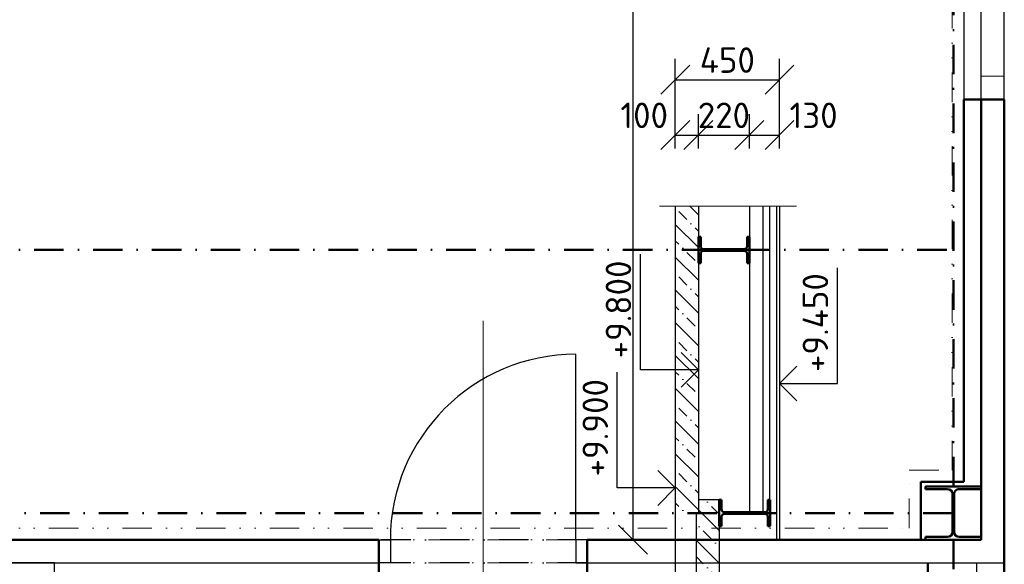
# Model space of a CAD drawing. Header units: millimetres. Extents: x -118752 to 407724, y -73278 to 155058.
# Tile 10 of 256: x -23350 to -19100, y -28039 to -25689. Entities that reach past the tile are written whole.
import ezdxf

# ---------------------------------------------------------------- set-up
doc = ezdxf.new("R2010")
doc.units = ezdxf.units.MM
doc.header["$LTSCALE"] = 10
doc.linetypes.add('DASHDOT', pattern=[25.4, 12.7, -6.35, 0, -6.35])
doc.linetypes.add('DIVIDE', pattern=[31.75, 12.7, -6.35, 0, -6.35, 0, -6.35])
for name, color, linetype, lineweight in [('CKDVERE_', 7, 'Continuous', 25), ('CKDVERE_NADROVINOU', 1, 'DASHDOT', 18), ('CKDVERE_OSY', 1, 'Continuous', 18), ('CKDVERE_ZARUBNE_RAM', 5, 'Continuous', 25), ('CKKOTY', 3, 'Continuous', 25), ('CKKOTY_VYS', 3, 'Continuous', 25), ('CKOKNA', 1, 'Continuous', 18), ('CKRASTR', 7, 'DASHDOT', 15), ('CKSTENY_NADROVINOU', 7, 'DASHDOT', 25), ('CKSTENY_PODROVINOU', 7, 'Continuous', 25), ('CKSTENY_REZ', 6, 'Continuous', 50), ('CSPROFILY_REZY', 4, 'Continuous', 50), ('podhledy', 7, 'Continuous', 20), ('pohledy', 7, 'Continuous', 25), ('srafy', 7, 'Continuous', 18)]:
    doc.layers.add(name, color=color, linetype=linetype, lineweight=lineweight)
doc.styles.get("Standard").update_dxf_attribs({"font": 'isocpeur.ttf'})
doc.linetypes.add('PRERUSENI', pattern='A,60,[100,CADKON.SHX,S=2.5,R=0,X=0,Y=0],-10', length=70)
doc.dimstyles.new('CADKON', dxfattribs={"dimscale": 50, "dimtxt": 2.2, "dimasz": 2.5, "dimexe": 1.8, "dimexo": 5, "dimgap": 0.6, "dimtad": 1, "dimrnd": 1, "dimtxsty": 'Standard', "dimblk1": 'OBLIQUE', "dimblk2": 'OBLIQUE', "dimsah": 1, "dimcen": 2.5, "dimadec": 1, "dimazin": 2, "dimtfac": 1, "dimtdec": 4, "dimtix": 1, "dimtmove": 2, "dimatfit": 3, "dimldrblk": 'OPEN30', "dimfxl": 5, "dimfxlon": 1, "dimtolj": 1, "dimarcsym": 0})
pattern_1 = [(135, (0, 0), (-70.71068, -70.71068), []), (135, (4e-15, 70.71), (-106.06602, -35.35534), [50, -25, 0, -25])]

# ---------------------------------------------------------------- blocks, each defined once
blk = doc.blocks.new('CK_S_EXT_HEAHEA240')
for p, q in [((-120, 115), (120, 115)), ((-120, 115), (-120, 103)), ((-120, 103), (-24.75, 103)), ((120, 103), (24.75, 103)), ((120, 115), (120, 103)), ((-3.75, -82), (-3.75, 82)), ((3.75, -82), (3.75, 82)), ((-120, -115), (-120, -103)), ((-120, -103), (-24.75, -103)), ((-120, -115), (120, -115)), ((120, -103), (24.75, -103)), ((120, -115), (120, -103))]:
    blk.add_line(p, q)
for centre, start, end in [((-24.75, 82), 0, 90), ((24.75, 82), 90, 180), ((-24.75, -82), 270, 0), ((24.75, -82), 180, 270)]:
    blk.add_arc(centre, 21, start, end)
blk = doc.blocks.new('_OBLIQUE')
at = {"color": 0, "linetype": 'ByBlock'}
blk.add_line((-0.5, -0.5), (0.5, 0.5), dxfattribs=at)
blk = doc.blocks.new('*D9858')
at = {"layer": 'CKKOTY', "color": 0, "lineweight": -2}
for p, q in [((-20452.9, -5708), (-20792.9, -5708)), ((-20702.9, -27933), (-20702.9, -5708)), ((-20452.9, -27933), (-20792.9, -27933))]:
    blk.add_line(p, q, dxfattribs=at)
at = {"layer": 'Defpoints', "color": 0}
for p in [(-20702.9, -5708), (-19537.8, -5708), (-19537.8, -27933)]:
    blk.add_point(p, dxfattribs=at)
at = {"layer": 'CKKOTY', "color": 0, "lineweight": -2, "xscale": 125, "yscale": 125, "zscale": 125}
for p, rotation in [((-20702.9, -5708), 90), ((-20702.9, -27933), 270)]:
    blk.add_blockref('_OBLIQUE', p, dxfattribs=dict(at, rotation=rotation))
at = {"layer": 'CKKOTY', "color": 0, "insert": (-20787.9, -16820.5), "char_height": 110, "attachment_point": 5, "rotation": 90}
blk.add_mtext('\\A1;22225', dxfattribs=at)
blk = doc.blocks.new('_Open30')
at = {"color": 0, "lineweight": -2}
for p, q in [((-1, 0.268), (0, 0)), ((0, 0), (-1, -0.268)), ((0, 0), (-1, 0))]:
    blk.add_line(p, q, dxfattribs=at)
blk = doc.blocks.new('*U9513')
at = {"color": 0, "linetype": 'ByBlock', "lineweight": -2}
blk.add_lwpolyline([(-1.5, -1.5), (0, 0), (1.5, -1.5), (0, 0), (0, -5), (10, -5)], dxfattribs=at)
blk = doc.blocks.new('*U9510')
at = {"color": 0, "linetype": 'ByBlock', "lineweight": -2}
blk.add_lwpolyline([(-1.5, 1.5), (0, 0), (1.5, 1.5), (0, 0), (0, 5), (10, 5)], dxfattribs=at)
blk = doc.blocks.new('CK_S_EXT_IPEIPE160')
for p, q in [((-41, 80), (41, 80)), ((-41, 80), (-41, 72.6)), ((-41, 72.6), (-11.5, 72.6)), ((-2.5, -63.6), (-2.5, 63.6)), ((2.5, -63.6), (2.5, 63.6)), ((41, 72.6), (11.5, 72.6)), ((41, 80), (41, 72.6)), ((-41, -80), (-41, -72.6)), ((-41, -72.6), (-11.5, -72.6)), ((-41, -80), (41, -80)), ((41, -72.6), (11.5, -72.6)), ((41, -80), (41, -72.6))]:
    blk.add_line(p, q)
for centre, start, end in [((-11.5, 63.6), 0, 90), ((11.5, 63.6), 90, 180), ((-11.5, -63.6), 270, 0), ((11.5, -63.6), 180, 270)]:
    blk.add_arc(centre, 9, start, end)
blk = doc.blocks.new('*D9894')
at = {"layer": 'CKKOTY', "color": 0, "lineweight": -2}
for p, q in [((-20520.9, -26244.6), (-20520.9, -26096.9)), ((-20420.9, -26244.6), (-20420.9, -26096.9)), ((-20520.9, -26186.9), (-20420.9, -26186.9))]:
    blk.add_line(p, q, dxfattribs=at)
at = {"layer": 'Defpoints', "color": 0}
for p in [(-20420.9, -26186.9), (-20520.9, -26494.6), (-20420.9, -26494.6)]:
    blk.add_point(p, dxfattribs=at)
at = {"layer": 'CKKOTY', "color": 0, "lineweight": -2, "xscale": 125, "yscale": 125, "zscale": 125, "rotation": 180}
blk.add_blockref('_OBLIQUE', (-20520.9, -26186.9), dxfattribs=at)
at = {"layer": 'CKKOTY', "color": 0, "lineweight": -2, "xscale": 125, "yscale": 125, "zscale": 125}
blk.add_blockref('_OBLIQUE', (-20420.9, -26186.9), dxfattribs=at)
at = {"layer": 'CKKOTY', "color": 0, "insert": (-20654.8, -26101.9), "char_height": 110, "attachment_point": 5}
blk.add_mtext('\\A1;100', dxfattribs=at)
blk = doc.blocks.new('*D9895')
at = {"layer": 'CKKOTY', "color": 0, "lineweight": -2}
for p, q in [((-20420.9, -26244.6), (-20420.9, -26096.9)), ((-20200.9, -26244.6), (-20200.9, -26096.9)), ((-20420.9, -26186.9), (-20200.9, -26186.9))]:
    blk.add_line(p, q, dxfattribs=at)
at = {"layer": 'Defpoints', "color": 0}
for p in [(-20200.9, -26186.9), (-20420.9, -26494.6), (-20200.9, -26494.6)]:
    blk.add_point(p, dxfattribs=at)
at = {"layer": 'CKKOTY', "color": 0, "lineweight": -2, "xscale": 125, "yscale": 125, "zscale": 125}
blk.add_blockref('_OBLIQUE', (-20420.9, -26186.9), dxfattribs=at)
at = {"layer": 'CKKOTY', "color": 0, "lineweight": -2, "xscale": 125, "yscale": 125, "zscale": 125, "rotation": 180}
blk.add_blockref('_OBLIQUE', (-20200.9, -26186.9), dxfattribs=at)
at = {"layer": 'CKKOTY', "color": 0, "insert": (-20310.9, -26101.9), "char_height": 110, "attachment_point": 5}
blk.add_mtext('\\A1;220', dxfattribs=at)
blk = doc.blocks.new('*D9896')
at = {"layer": 'CKKOTY', "color": 0, "lineweight": -2}
for p, q in [((-20200.9, -26244.6), (-20200.9, -26096.9)), ((-20070.9, -26244.6), (-20070.9, -26096.9)), ((-20200.9, -26186.9), (-20070.9, -26186.9))]:
    blk.add_line(p, q, dxfattribs=at)
at = {"layer": 'Defpoints', "color": 0}
for p in [(-20070.9, -26186.9), (-20200.9, -26494.6), (-20070.9, -26494.6)]:
    blk.add_point(p, dxfattribs=at)
at = {"layer": 'CKKOTY', "color": 0, "lineweight": -2, "xscale": 125, "yscale": 125, "zscale": 125, "rotation": 180}
blk.add_blockref('_OBLIQUE', (-20200.9, -26186.9), dxfattribs=at)
at = {"layer": 'CKKOTY', "color": 0, "lineweight": -2, "xscale": 125, "yscale": 125, "zscale": 125}
blk.add_blockref('_OBLIQUE', (-20070.9, -26186.9), dxfattribs=at)
at = {"layer": 'CKKOTY', "color": 0, "insert": (-19923.7, -26101.9), "char_height": 110, "attachment_point": 5}
blk.add_mtext('\\A1;130', dxfattribs=at)
blk = doc.blocks.new('*D9897')
at = {"layer": 'CKKOTY', "color": 0, "lineweight": -2}
for p, q in [((-20520.9, -26198.6), (-20520.9, -25858.6)), ((-20070.9, -26198.6), (-20070.9, -25858.6)), ((-20520.9, -25948.6), (-20070.9, -25948.6))]:
    blk.add_line(p, q, dxfattribs=at)
at = {"layer": 'Defpoints', "color": 0}
for p in [(-20070.9, -25948.6), (-20520.9, -26494.6), (-20070.9, -26494.6)]:
    blk.add_point(p, dxfattribs=at)
at = {"layer": 'CKKOTY', "color": 0, "lineweight": -2, "xscale": 125, "yscale": 125, "zscale": 125, "rotation": 180}
blk.add_blockref('_OBLIQUE', (-20520.9, -25948.6), dxfattribs=at)
at = {"layer": 'CKKOTY', "color": 0, "lineweight": -2, "xscale": 125, "yscale": 125, "zscale": 125}
blk.add_blockref('_OBLIQUE', (-20070.9, -25948.6), dxfattribs=at)
at = {"layer": 'CKKOTY', "color": 0, "insert": (-20295.9, -25863.6), "char_height": 110, "attachment_point": 5}
blk.add_mtext('\\A1;450', dxfattribs=at)

msp = doc.modelspace()

# ---------------------------------------------------------------- hatches: boundary and pattern name
at = {"layer": 'srafy', "transparency": 33554661}
h = msp.add_hatch(dxfattribs=at)
h.set_pattern_fill('BETON-PROSTY', color=256, scale=25, angle=90, style=0)
h.set_pattern_definition(pattern_1)
h.paths.add_polyline_path([(-20520.92, -27817.981), (-20420.92, -27817.981), (-20420.92, -27200.487), (-20520.92, -27200.487)])
h.paths.add_polyline_path([(-20520.92, -26494.556), (-20520.92, -27200.487), (-20420.92, -27200.487), (-20420.92, -26494.556)])
h = msp.add_hatch(dxfattribs=at)
h.set_pattern_fill('BETON-PROSTY', color=256, scale=25, angle=90, style=0)
h.set_pattern_definition(pattern_1)
h.paths.add_polyline_path([(-20330.92, -27817.981), (-20330.92, -27761.606), (-20420.92, -27761.606), (-20420.92, -27817.981)])
h.paths.add_polyline_path([(-20330.92, -27817.981), (-20420.92, -27817.981), (-20430.92, -27817.981), (-20430.92, -27882.981), (-20330.92, -27882.981), (-20330.92, -27874.356)])
h.paths.add_polyline_path([(-20330.92, -27882.981), (-20430.92, -27882.981), (-20430.92, -27932.981), (-20330.92, -27932.981)])
h.paths.add_polyline_path([(-20430.92, -28032.981), (-20330.92, -28032.981), (-20330.92, -27932.981), (-20430.92, -27932.981)])
h.paths.add_polyline_path([(-20330.92, -28032.981), (-20430.92, -28032.981), (-20430.92, -28107.981), (-20330.92, -28107.981)])
h.paths.add_polyline_path([(-20330.92, -28107.981), (-20430.92, -28107.981), (-20430.92, -28376.007), (-20330.92, -28349.217)])

# ---------------------------------------------------------------- linework, layer by layer
at = {"layer": 'CKDVERE_'}
msp.add_line((-20950.468, -27932.981), (-20950.468, -27132.981), dxfattribs=at)
msp.add_arc((-20950.468, -27932.981), 800, 90, 180, dxfattribs=at)
at = {"layer": 'CKDVERE_NADROVINOU'}
for p, q in [((-20950.468, -27932.981), (-21750.468, -27932.981)), ((-20950.468, -28032.981), (-21750.468, -28032.981))]:
    msp.add_line(p, q, dxfattribs=at)
at = {"layer": 'CKDVERE_OSY'}
msp.add_line((-21350.468, -26987.981), (-21350.468, -28187.981), dxfattribs=at)
at = {"layer": 'CKDVERE_ZARUBNE_RAM'}
for p, q in [((-21800.468, -27932.981), (-21750.468, -27932.981)), ((-21800.468, -28032.981), (-21800.468, -27932.981)), ((-21750.468, -27932.981), (-21750.468, -28032.981)), ((-20900.468, -27932.981), (-20950.468, -27932.981)), ((-20950.468, -27932.981), (-20950.468, -28032.981)), ((-20900.468, -28032.981), (-20900.468, -27932.981)), ((-21750.468, -28032.981), (-21800.468, -28032.981)), ((-20950.468, -28032.981), (-20900.468, -28032.981))]:
    msp.add_line(p, q, dxfattribs=at)
at = {"layer": 'CKOKNA'}
for p, q in [((-19200.468, -25932.981), (-19200.468, -25132.981)), ((-19100.468, -25932.981), (-19100.468, -25132.981)), ((-19100.468, -25932.981), (-19200.468, -25932.981)), ((-19200.468, -25932.981), (-19200.468, -26032.981)), ((-19100.468, -25932.981), (-19100.468, -26032.981)), ((-19100.468, -26032.981), (-19200.468, -26032.981))]:
    msp.add_line(p, q, dxfattribs=at)
at = {"layer": 'CKRASTR', "linetype": 'PRERUSENI', "ltscale": 0.8}
msp.add_line((-20589.48, -26494.556), (-19998.094, -26494.556), dxfattribs=at)
at = {"layer": 'CKSTENY_NADROVINOU'}
for p, q in [((-20900.468, -27932.981), (-21800.468, -27932.981)), ((-20900.468, -28032.981), (-21800.468, -28032.981))]:
    msp.add_line(p, q, dxfattribs=at)
at = {"layer": 'CKSTENY_PODROVINOU'}
for p, q in [((-19275.468, -23032.981), (-19275.468, -26032.981)), ((-19200.468, -26032.981), (-19200.468, -23032.981)), ((-19100.468, -26032.981), (-19100.468, -23032.981)), ((-19200.468, -27932.981), (-19200.468, -26032.981)), ((-19200.468, -26032.981), (-19100.468, -26032.981)), ((-19100.468, -28032.981), (-19100.468, -26032.981)), ((-36040.468, -27932.981), (-21800.468, -27932.981)), ((-21800.468, -27932.981), (-21800.468, -28032.981)), ((-20900.468, -27932.981), (-19200.468, -27932.981)), ((-20900.468, -27932.981), (-20900.468, -28032.981)), ((-36040.468, -28032.981), (-21800.468, -28032.981)), ((-23200.468, -28032.981), (-23425.468, -28032.981)), ((-23200.468, -28032.981), (-21800.468, -28032.981)), ((-23200.468, -28107.948), (-23200.468, -28032.981)), ((-20900.468, -28032.981), (-19100.468, -28032.981)), ((-20900.468, -28032.981), (-19430.468, -28032.981)), ((-19430.468, -28032.981), (-19100.468, -28032.981)), ((-19220.468, -28032.981), (-19220.468, -29282.981)), ((-19220.468, -28032.981), (-19100.468, -28032.981))]:
    msp.add_line(p, q, dxfattribs=at)
at = {"layer": 'CKSTENY_REZ'}
for p, q in [((-19275.468, -26032.981), (-19275.468, -27682.981)), ((-19200.468, -26032.981), (-19275.468, -26032.981)), ((-19200.468, -27932.981), (-19200.468, -26032.981)), ((-19100.468, -26032.981), (-19200.468, -26032.981)), ((-19100.468, -28032.981), (-19100.468, -26032.981)), ((-19275.468, -27682.981), (-19460.468, -27682.981)), ((-19460.468, -27682.981), (-19460.468, -27932.981)), ((-21800.468, -27932.981), (-23425.468, -27932.981)), ((-21800.468, -28032.981), (-21800.468, -27932.981)), ((-19200.468, -27932.981), (-20900.468, -27932.981)), ((-20900.468, -28032.981), (-20900.468, -27932.981)), ((-21800.468, -28107.981), (-21800.468, -28032.981)), ((-20900.468, -28107.981), (-20900.468, -28032.981)), ((-19430.468, -28032.981), (-19430.468, -28107.981)), ((-19430.468, -28032.981), (-19430.468, -29282.981)), ((-19100.468, -28032.981), (-19100.468, -29282.981))]:
    msp.add_line(p, q, dxfattribs=at)
at = {"layer": 'CSPROFILY_REZY', "linetype": 'DASHDOT'}
for p, q in [((-19320.468, -27702.981), (-19320.468, -5862.981)), ((-25320.468, -26682.981), (-19320.468, -26682.981)), ((-19324.218, -27817.981), (-36596.083, -27817.981)), ((-19320.468, -27932.981), (-19320.468, -37697.481))]:
    msp.add_line(p, q, dxfattribs=at)
at = {"layer": 'podhledy', "linetype": 'DIVIDE'}
msp.add_lwpolyline([(-25155.468, -22112.981), (-25155.468, -22452.981), (-25290.468, -22452.981), (-25290.468, -27632.981), (-25130.468, -27632.981), (-25130.468, -27882.981), (-19510.468, -27882.981), (-19510.468, -27632.981), (-19325.468, -27632.981), (-19325.468, -22472.981), (-19505.468, -22472.981), (-19505.468, -22092.981)], dxfattribs=at)
msp.add_lwpolyline([(-25155.468, -22112.981), (-25155.468, -22452.981), (-25290.468, -22452.981), (-25290.468, -27632.981), (-25130.468, -27632.981), (-25130.468, -27882.981), (-19510.468, -27882.981), (-19510.468, -27632.981), (-19325.468, -27632.981), (-19325.468, -22472.981), (-19505.468, -22472.981), (-19505.468, -22092.981)], dxfattribs=at)
at = {"layer": 'pohledy'}
for p, q in [((-20520.92, -26494.556), (-20520.92, -37868.481)), ((-20420.92, -26494.556), (-20420.92, -27817.981)), ((-20200.92, -26494.556), (-20200.92, -27817.981)), ((-20143.42, -26494.556), (-20143.42, -27814.544)), ((-20113.42, -26494.556), (-20113.42, -27761.606)), ((-20083.42, -26494.556), (-20083.42, -27932.981)), ((-20070.92, -26494.556), (-20070.92, -27932.981)), ((-20330.92, -27761.606), (-20420.92, -27761.606)), ((-20330.92, -27761.606), (-20330.92, -37782.981)), ((-20430.92, -27817.981), (-20430.92, -37868.481))]:
    msp.add_line(p, q, dxfattribs=at)

# ---------------------------------------------------------------- block references
at = {"layer": 'CKKOTY_VYS'}
ref = msp.add_blockref('*U9510', (-20420.92, -27200.487), dxfattribs=dict(at, xscale=50, yscale=50, zscale=50, rotation=90))
ref.add_attrib('Výška', '+9.800', (-20710.92, -27150.487), dxfattribs={"layer": '0', "color": 0, "linetype": 'ByBlock', "lineweight": -2, "height": 110, "rotation": 90})
ref = msp.add_blockref('*U9513', (-20070.92, -27259.396), dxfattribs=dict(at, xscale=50, yscale=50, zscale=50, rotation=90))
ref.add_attrib('Výška', '+9.450', (-19860.92, -27209.396), dxfattribs={"layer": '0', "color": 0, "linetype": 'ByBlock', "lineweight": -2, "height": 110, "rotation": 90})
ref = msp.add_blockref('*U9510', (-20520.92, -27709.805), dxfattribs=dict(at, xscale=50, yscale=50, zscale=50, rotation=90))
ref.add_attrib('Výška', '+9.900', (-20810.92, -27659.805), dxfattribs={"layer": '0', "color": 0, "linetype": 'ByBlock', "lineweight": -2, "height": 110, "rotation": 90})
at = {"layer": 'CSPROFILY_REZY', "xscale": 1.374999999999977, "yscale": 1.374999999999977, "zscale": 1.374999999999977, "rotation": 90}
for p in [(-20310.92, -26682.981), (-20220.92, -27817.981)]:
    msp.add_blockref('CK_S_EXT_IPEIPE160', p, dxfattribs=at)
at = {"layer": 'CSPROFILY_REZY', "rotation": 180}
msp.add_blockref('CK_S_EXT_HEAHEA240', (-19320.468, -27817.981), dxfattribs=at)
msp.add_blockref('CK_S_EXT_HEAHEA240', (-19320.468, -27817.981), dxfattribs=at)

# ---------------------------------------------------------------- dimensions: what is measured, and where the dimension line sits
at = {"layer": 'CKKOTY'}
dim = msp.add_linear_dim(base=(-20702.875, -5707.981), p1=(-19537.798, -27932.981), p2=(-19537.798, -5707.981), angle=90, dimstyle='CADKON', dxfattribs=at)
dim.commit()
dim.dimension.update_dxf_attribs({"geometry": '*D9858', "text_midpoint": (-20787.875, -16820.481)})
dim = msp.add_linear_dim(base=(-20070.92, -25948.633), p1=(-20520.92, -26494.556), p2=(-20070.92, -26494.556), dimstyle='CADKON', dxfattribs=at)
dim.commit()
dim.dimension.update_dxf_attribs({"geometry": '*D9897', "text_midpoint": (-20295.92, -25863.633)})
dim = msp.add_linear_dim(base=(-20420.92, -26186.872), p1=(-20520.92, -26494.556), p2=(-20420.92, -26494.556), dimstyle='CADKON', dxfattribs=at)
dim.commit()
dim.dimension.update_dxf_attribs({"geometry": '*D9894', "text_midpoint": (-20654.842, -26101.872), "dimtype": 160})
dim = msp.add_linear_dim(base=(-20200.92, -26186.872), p1=(-20420.92, -26494.556), p2=(-20200.92, -26494.556), dimstyle='CADKON', override={"dimtmove": 2}, dxfattribs=at)
dim.commit()
dim.dimension.update_dxf_attribs({"geometry": '*D9895', "text_midpoint": (-20310.92, -26101.872)})
dim = msp.add_linear_dim(base=(-20070.92, -26186.872), p1=(-20200.92, -26494.556), p2=(-20070.92, -26494.556), dimstyle='CADKON', override={"dimtmove": 2}, dxfattribs=at)
dim.commit()
dim.dimension.update_dxf_attribs({"geometry": '*D9896', "text_midpoint": (-19923.666, -26101.872), "dimtype": 160})

doc.saveas('drawing.dxf')
